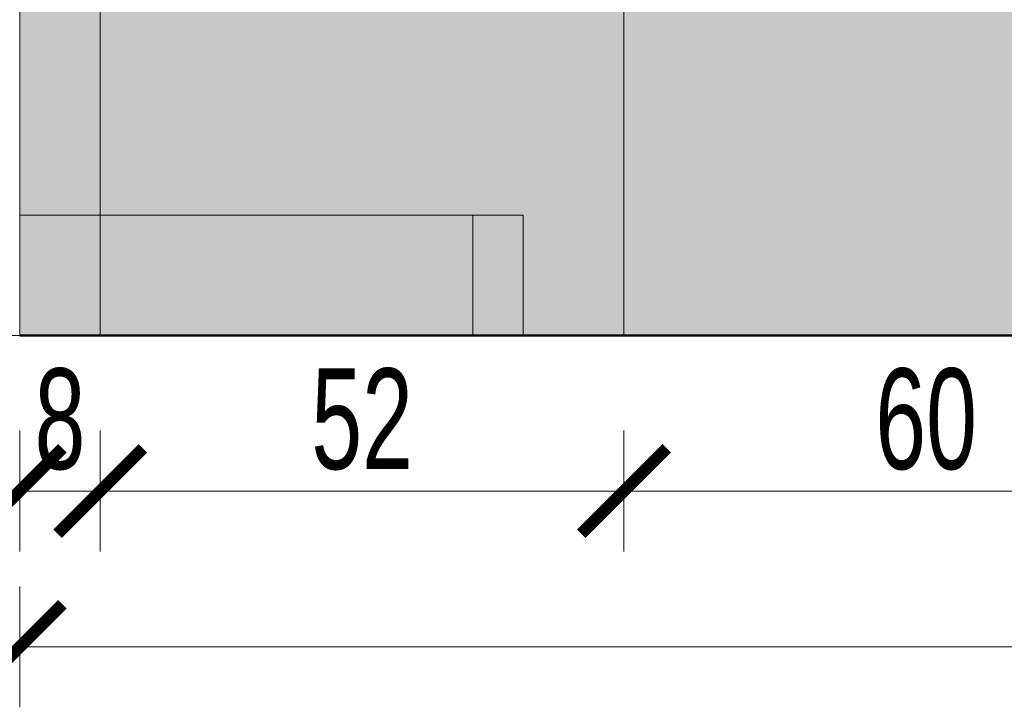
# Model space of a CAD drawing. Header units: millimetres. Extents: x -6792 to 22441, y -13430 to 4653.
# Tile 118 of 256: x -3448 to -3350, y -8207 to -8139. Entities that reach past the tile are written whole.
import ezdxf

# ---------------------------------------------------------------- set-up
doc = ezdxf.new("R2010")
doc.units = ezdxf.units.MM
doc.linetypes.add('ACAD_ISO10W100', pattern=[18, 12, -3, 0, -3])
for name, color, linetype, lineweight in [('_A_KOLORYSTYKA ŚCIAN', 40, 'Continuous', 5), ('_A_OPIS', 253, 'Continuous', 9), ('_A_ROZWINIĘCIA_RYSUNEK ŚCIAN', 252, 'Continuous', 15), ('_A_ROZWINIĘCIA_WYMIARY', 252, 'Continuous', 15), ('_A_WIDOK', 163, 'Continuous', 13), ('_A_ŚCIANY PROJEKTOWANE', 150, 'Continuous', 50), ('_ROZWINIĘCIA_RYSUNEK', 252, 'Continuous', 15)]:
    doc.layers.add(name, color=color, linetype=linetype, lineweight=lineweight)
doc.styles.add('DIM', font='arial.ttf', dxfattribs={"width": 0.65})
doc.dimstyles.new('BP_EU_25-50', dxfattribs={"dimtxt": 10, "dimasz": 0.8, "dimexe": 0.75, "dimexo": 1, "dimgap": 2, "dimtad": 1, "dimdec": 0, "dimzin": 9, "dimdsep": 46, "dimtxsty": 'DIM', "dimblk": 'ARCH_1', "dimcen": 0, "dimdle": 50, "dimse1": 1, "dimse2": 1, "dimclrd": 256, "dimclre": 256, "dimclrt": 256, "dimadec": 0, "dimazin": 2, "dimtfac": 1, "dimtdec": 0, "dimtix": 1, "dimtmove": 2, "dimatfit": 0, "dimfxl": 0.75, "dimtolj": 1, "dimtzin": 0, "dimlwd": 15, "dimlwe": -1, "dimarcsym": 0})

# ---------------------------------------------------------------- blocks, each defined once
blk = doc.blocks.new('ARCH_1')
for p, q in [((0, 7.5), (0, -7.5)), ((8.92, 0), (-8.92, 0))]:
    blk.add_line(p, q)
at = {"const_width": 1.5}
blk.add_lwpolyline([(5.3, 5.3), (-5.3, -5.3)], dxfattribs=at)
blk = doc.blocks.new('*D1831')
at = {"layer": '_A_ROZWINIĘCIA_WYMIARY', "lineweight": 15, "transparency": 16777216}
blk.add_line((-3439.425, -8185.927), (-3389.025, -8185.927), dxfattribs=at)
at = {"layer": 'Defpoints', "color": 0, "transparency": 16777216}
for p in [(-3440.225, -8170.47), (-3388.225, -8170.47), (-3388.225, -8185.927)]:
    blk.add_point(p, dxfattribs=at)
at = {"layer": '_A_ROZWINIĘCIA_WYMIARY', "lineweight": 15, "transparency": 16777216, "xscale": 0.8, "yscale": 0.8, "zscale": 0.8, "rotation": 180}
blk.add_blockref('ARCH_1', (-3440.225, -8185.927), dxfattribs=at)
at = {"layer": '_A_ROZWINIĘCIA_WYMIARY', "lineweight": 15, "transparency": 16777216, "xscale": 0.8, "yscale": 0.8, "zscale": 0.8}
blk.add_blockref('ARCH_1', (-3388.225, -8185.927), dxfattribs=at)
at = {"layer": '_A_ROZWINIĘCIA_WYMIARY', "transparency": 16777216, "insert": (-3414.225, -8178.821), "char_height": 10, "attachment_point": 5, "style": 'DIM'}
blk.add_mtext('\\A1;52', dxfattribs=at)
blk = doc.blocks.new('*D1832')
at = {"layer": '_A_ROZWINIĘCIA_WYMIARY', "lineweight": 15, "transparency": 16777216}
for p, q in [((-3449.027, -8185.927), (-3449.827, -8185.927)), ((-3448.227, -8185.927), (-3440.225, -8185.927)), ((-3439.425, -8185.927), (-3438.625, -8185.927))]:
    blk.add_line(p, q, dxfattribs=at)
at = {"layer": 'Defpoints', "color": 0, "transparency": 16777216}
for p in [(-3448.227, -8170.47), (-3440.225, -8170.47), (-3440.225, -8185.927)]:
    blk.add_point(p, dxfattribs=at)
at = {"layer": '_A_ROZWINIĘCIA_WYMIARY', "lineweight": 15, "transparency": 16777216, "xscale": 0.8, "yscale": 0.8, "zscale": 0.8}
blk.add_blockref('ARCH_1', (-3448.227, -8185.927), dxfattribs=at)
at = {"layer": '_A_ROZWINIĘCIA_WYMIARY', "lineweight": 15, "transparency": 16777216, "xscale": 0.8, "yscale": 0.8, "zscale": 0.8, "rotation": 180}
blk.add_blockref('ARCH_1', (-3440.225, -8185.927), dxfattribs=at)
at = {"layer": '_A_ROZWINIĘCIA_WYMIARY', "transparency": 16777216, "insert": (-3444.226, -8178.821), "char_height": 10, "attachment_point": 5, "style": 'DIM'}
blk.add_mtext('\\A1;8', dxfattribs=at)
blk = doc.blocks.new('*D1833')
at = {"layer": '_A_ROZWINIĘCIA_WYMIARY', "lineweight": 15, "transparency": 16777216}
blk.add_line((-3387.425, -8185.927), (-3329.025, -8185.927), dxfattribs=at)
at = {"layer": 'Defpoints', "color": 0, "transparency": 16777216}
for p in [(-3388.225, -8170.47), (-3328.225, -8170.47), (-3328.225, -8185.927)]:
    blk.add_point(p, dxfattribs=at)
at = {"layer": '_A_ROZWINIĘCIA_WYMIARY', "lineweight": 15, "transparency": 16777216, "xscale": 0.8, "yscale": 0.8, "zscale": 0.8, "rotation": 180}
blk.add_blockref('ARCH_1', (-3388.225, -8185.927), dxfattribs=at)
at = {"layer": '_A_ROZWINIĘCIA_WYMIARY', "lineweight": 15, "transparency": 16777216, "xscale": 0.8, "yscale": 0.8, "zscale": 0.8}
blk.add_blockref('ARCH_1', (-3328.225, -8185.927), dxfattribs=at)
at = {"layer": '_A_ROZWINIĘCIA_WYMIARY', "transparency": 16777216, "insert": (-3358.225, -8178.821), "char_height": 10, "attachment_point": 5, "style": 'DIM'}
blk.add_mtext('\\A1;60', dxfattribs=at)
blk = doc.blocks.new('*D1837')
at = {"layer": '_A_ROZWINIĘCIA_WYMIARY', "lineweight": 15, "transparency": 16777216}
blk.add_line((-3149.025, -8201.406), (-3447.425, -8201.406), dxfattribs=at)
at = {"layer": 'Defpoints', "color": 0, "transparency": 16777216}
for p in [(-3448.225, -8170.47), (-3148.225, -8170.47), (-3448.225, -8201.406)]:
    blk.add_point(p, dxfattribs=at)
at = {"layer": '_A_ROZWINIĘCIA_WYMIARY', "lineweight": 15, "transparency": 16777216, "xscale": 0.8, "yscale": 0.8, "zscale": 0.8, "rotation": 180}
blk.add_blockref('ARCH_1', (-3448.225, -8201.406), dxfattribs=at)
at = {"layer": '_A_ROZWINIĘCIA_WYMIARY', "lineweight": 15, "transparency": 16777216, "xscale": 0.8, "yscale": 0.8, "zscale": 0.8}
blk.add_blockref('ARCH_1', (-3148.225, -8201.406), dxfattribs=at)
at = {"layer": '_A_ROZWINIĘCIA_WYMIARY', "transparency": 16777216, "insert": (-3298.225, -8194.297), "char_height": 10, "attachment_point": 5, "style": 'DIM'}
blk.add_mtext('\\A1;300', dxfattribs=at)
blk = doc.blocks.new('A$C52DB2D75')
at = {"layer": '_ROZWINIĘCIA_RYSUNEK'}
h = blk.add_hatch(color=256, dxfattribs=at)
h.dxf.hatch_style = 1
h.set_gradient(color1=(101, 101, 97), rotation=180, centered=1, tint=1)
h.paths.add_polyline_path([(-30, 0), (-30, -50), (0, -50), (0, 0)])
at = {"layer": '_A_WIDOK', "ltscale": 0.5}
for points in [[(-30, -50), (0, -50), (0, 0), (-30, 0), (0, 0), (-30, 0), (-30, -50)], [(-30, -50), (0, -50), (0, -45), (-30, -45), (0, -45), (-30, -45), (-30, -50)]]:
    blk.add_lwpolyline(points, dxfattribs=at)

msp = doc.modelspace()

# ---------------------------------------------------------------- hatches: boundary and pattern name
at = {"layer": '_A_KOLORYSTYKA ŚCIAN'}
msp.add_hatch(color=251, dxfattribs=at).paths.add_polyline_path([(-3448.225, -8170.47), (-3448.225, -7940.47), (-3440.225, -7940.47), (-3440.225, -8170.47)])
at = {"layer": '_A_ROZWINIĘCIA_RYSUNEK ŚCIAN', "true_color": 0xddccbb}
h = msp.add_hatch(color=254, dxfattribs=at)
h.dxf.hatch_style = 1
h.paths.add_polyline_path([(-3148.225, -8170.47), (-3440.225, -8170.47), (-3440.225, -7940.47), (-3148.225, -7940.47)])

# ---------------------------------------------------------------- linework, layer by layer
at = {"layer": '_A_OPIS', "linetype": 'ACAD_ISO10W100'}
msp.add_lwpolyline([(-3112.087, -8170.47), (-3536.224, -8170.47)], dxfattribs=at)
at = {"layer": '_A_ROZWINIĘCIA_RYSUNEK ŚCIAN'}
for points in [[(-3448.227, -8060.47), (-3448.225, -8170.47), (-3440.225, -8170.47), (-3440.227, -8060.47)], [(-3388.225, -8060.47), (-3388.225, -8170.47), (-3440.225, -8170.47), (-3440.225, -8060.47)], [(-3328.225, -8060.47), (-3328.225, -8170.47), (-3388.225, -8170.47), (-3388.225, -8060.47)]]:
    msp.add_lwpolyline(points, close=True, dxfattribs=at)
at = {"layer": '_A_WIDOK'}
msp.add_lwpolyline([(-3448.227, -8166.97), (-3448.225, -7940.47)], dxfattribs=at)
at = {"layer": '_A_ŚCIANY PROJEKTOWANE'}
msp.add_lwpolyline([(-3448.225, -8170.47), (-3148.225, -8170.47)], dxfattribs=at)

# ---------------------------------------------------------------- block references
at = {"layer": '_A_WIDOK', "xscale": -0.4, "rotation": 90}
msp.add_blockref('A$C52DB2D75', (-3448.227, -8170.54), dxfattribs=at)

# ---------------------------------------------------------------- dimensions: what is measured, and where the dimension line sits
at = {"layer": '_A_ROZWINIĘCIA_WYMIARY'}
for base, p1, p2, picture, middle in [((-3440.225, -8185.927), (-3448.227, -8170.47), (-3440.225, -8170.47), '*D1832', (-3444.226, -8178.821)), ((-3448.225, -8201.406), (-3148.225, -8170.47), (-3448.225, -8170.47), '*D1837', (-3298.225, -8194.297)), ((-3388.225, -8185.927), (-3440.225, -8170.47), (-3388.225, -8170.47), '*D1831', (-3414.225, -8178.821)), ((-3328.225, -8185.927), (-3388.225, -8170.47), (-3328.225, -8170.47), '*D1833', (-3358.225, -8178.821))]:
    dim = msp.add_linear_dim(base=base, p1=p1, p2=p2, angle=180, dimstyle='BP_EU_25-50', dxfattribs=at)
    dim.commit()
    dim.dimension.update_dxf_attribs({"geometry": picture, "text_midpoint": middle})

doc.saveas('drawing.dxf')
